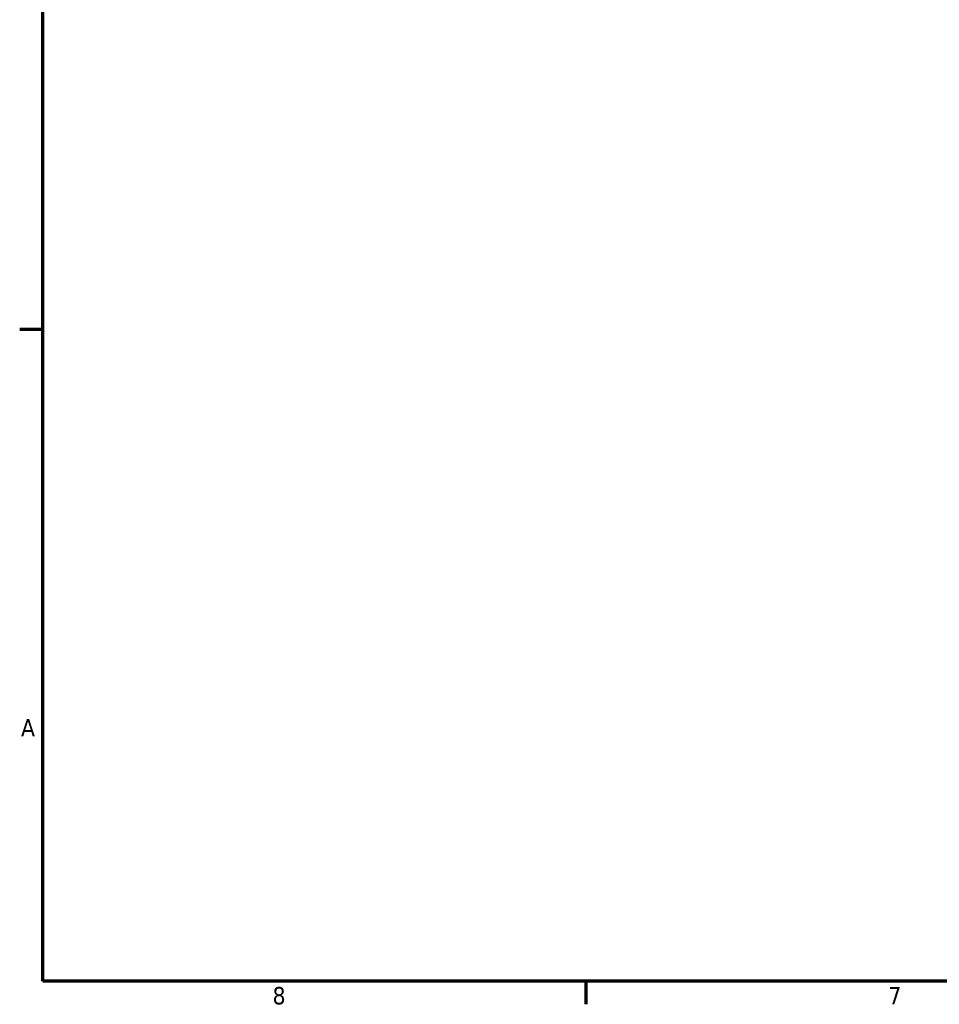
# Model space of a CAD drawing. Header units: inches. Extents: x 1 to 226, y 4 to 143.
# Tile 1 of 46: x 2 to 45, y 6 to 51. Entities that reach past the tile are written whole.
import ezdxf

# ---------------------------------------------------------------- set-up
doc = ezdxf.new("R2010")
doc.units = ezdxf.units.IN
doc.header["$LTSCALE"] = 6.666667
doc.header["$MEASUREMENT"] = 0
doc.layers.add('Border (ANSI)', color=7, linetype='Continuous', lineweight=70)
doc.styles.add('Note Text (ANSI)', font='tahoma.ttf')

# ---------------------------------------------------------------- blocks, each defined once
blk = doc.blocks.new('Borders Default Border')
at = {"layer": 'Border (ANSI)'}
for p, q in [((0.5, 5.5), (0.34, 5.5)), ((4.25, 1), (4.25, 0.84))]:
    blk.add_line(p, q, dxfattribs=at)
at = {"layer": 'Border (ANSI)', "flags": 128}
blk.add_lwpolyline([(0.5, 1), (0.5, 21), (33.5, 21), (33.5, 1), (0.5, 1)], dxfattribs=at)
at = {"layer": 'Border (ANSI)', "char_height": 0.12, "attachment_point": 7, "style": 'Note Text (ANSI)'}
for s, insert in [('A', (0.349, 2.69)), ('8', (2.0858, 0.8373)), ('7', (6.3378, 0.84))]:
    blk.add_mtext(s, dxfattribs=dict(at, insert=insert))

msp = doc.modelspace()

# ---------------------------------------------------------------- block references
at = {"xscale": 6.666666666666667, "yscale": 6.666666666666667, "zscale": 6.666666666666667}
msp.add_blockref('Borders Default Border', (0, 0), dxfattribs=at)

doc.saveas('drawing.dxf')
